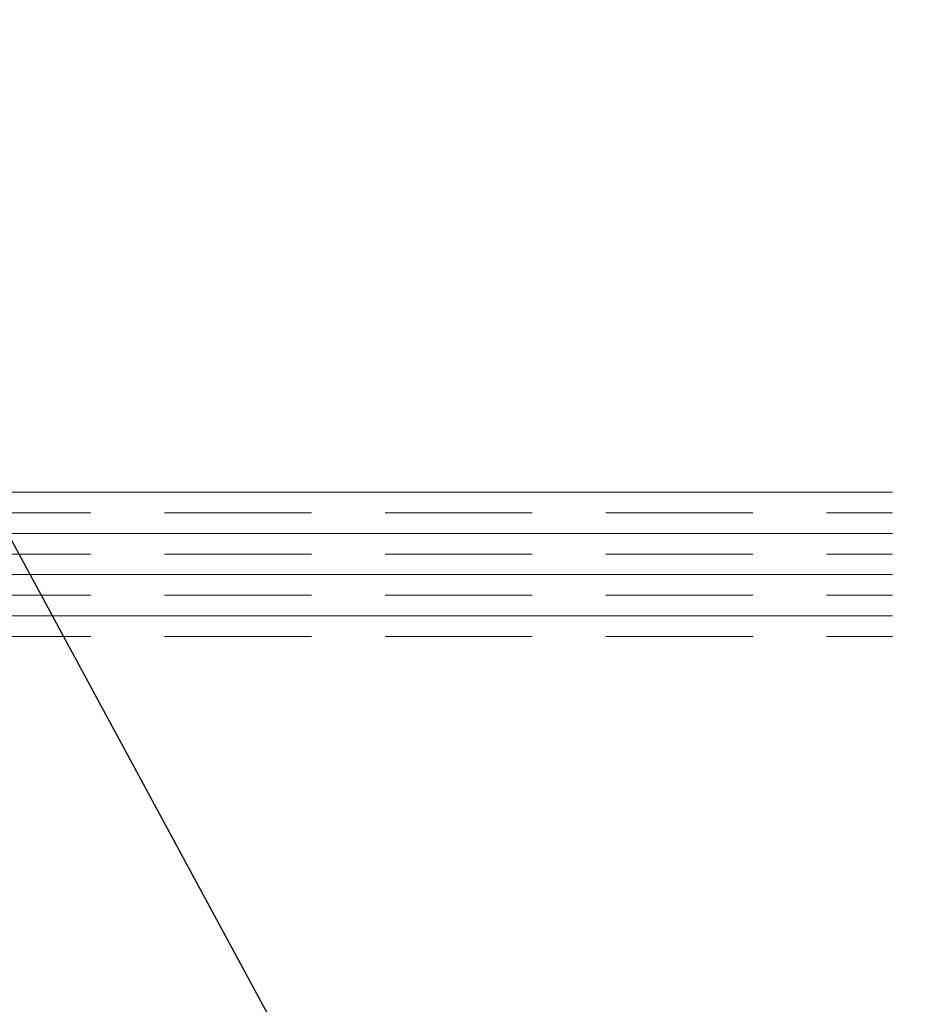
# Model space of a CAD drawing. Header units: metres. Extents: x 0 to 200176, y 0 to 356276.
# Tile 35 of 52: x 199418 to 199433, y 355716 to 355732. Entities that reach past the tile are written whole.
import ezdxf

# ---------------------------------------------------------------- set-up
doc = ezdxf.new("R2010")
doc.units = ezdxf.units.M
doc.linetypes.add('DASHED', pattern=[0.75, 0.5, -0.25])
doc.layers.add('X-XX-AL-DETAIL-AFSTANDSLIJNEN-G', color=2, linetype='Continuous', lineweight=5, plot=False)
doc.layers.add('X-XX-AL-HULPLIJNEN', color=4, linetype='Continuous', lineweight=25, plot=False)

msp = doc.modelspace()

# ---------------------------------------------------------------- linework, layer by layer
at = {"layer": 'X-XX-AL-DETAIL-AFSTANDSLIJNEN-G', "flags": 128}
for points in [[(199405.494, 355724.396), (199432.867, 355724.396)], [(199405.494, 355723.696), (199432.867, 355723.696)], [(199405.494, 355722.996), (199432.867, 355722.996)], [(199405.494, 355722.296), (199432.867, 355722.296)]]:
    msp.add_lwpolyline(points, dxfattribs=at)
at = {"layer": 'X-XX-AL-DETAIL-AFSTANDSLIJNEN-G', "linetype": 'DASHED', "ltscale": 5, "flags": 128}
for points in [[(199405.494, 355724.046), (199432.867, 355724.046)], [(199405.494, 355723.346), (199432.867, 355723.346)], [(199405.494, 355722.646), (199432.867, 355722.646)], [(199405.494, 355721.946), (199432.867, 355721.946)]]:
    msp.add_lwpolyline(points, dxfattribs=at)
at = {"layer": 'X-XX-AL-HULPLIJNEN', "ltscale": 0.2, "flags": 128}
msp.add_lwpolyline([(199400.179, 355756.376), (199433.373, 355694.935), (199394.969, 355692.704), (199424.442, 355763.516)], dxfattribs=at)

doc.saveas('drawing.dxf')
